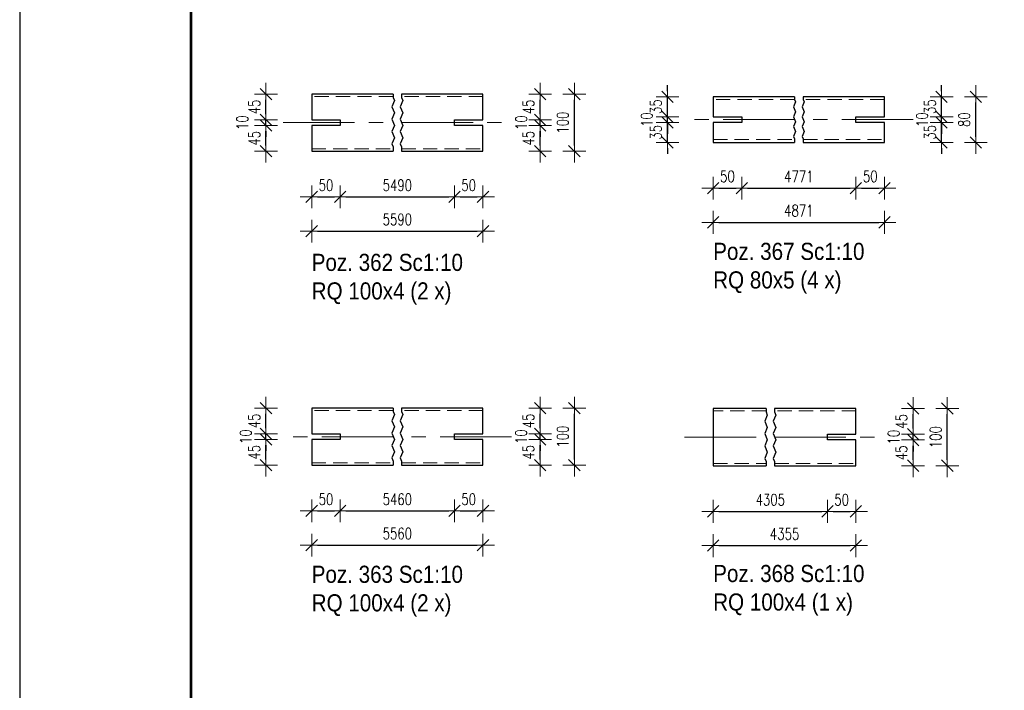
# Model space of a CAD drawing. Header units: millimetres. Extents: x -101 to 461, y 7003 to 7376.
# Tile 2 of 10: x -95 to 77, y 7121 to 7238. Entities that reach past the tile are written whole.
import ezdxf

# ---------------------------------------------------------------- set-up
doc = ezdxf.new("R2010")
doc.units = ezdxf.units.MM
doc.header["$LTSCALE"] = 10
doc.linetypes.add('HIDDEN', pattern=[0.375, 0.25, -0.125])
doc.linetypes.add('MITTE', pattern=[2, 1.25, -0.25, 0.25, -0.25])
doc.layers.get('Defpoints').update_dxf_attribs({"color": 1})
doc.layers.add('_FORMATKA', color=8, linetype='Continuous', plot=False)
for name, color, linetype, lineweight in [('_RAMKA', 7, 'Continuous', 35), ('PS_DIM', 4, 'Continuous', 13), ('PS_Hidden', 2, 'HIDDEN', 9), ('PS_Mid', 5, 'MITTE', 15), ('PS_Shape', 161, 'Continuous', 30), ('PS_SOLID', 7, 'Continuous', 30), ('PS_TEXT', 3, 'Continuous', 18)]:
    doc.layers.add(name, color=color, linetype=linetype, lineweight=lineweight)
doc.styles.add('gil', font='txt', dxfattribs={"width": 0.9})
doc.styles.add('simplex', font='simplex.shx', dxfattribs={"width": 0.75})
doc.dimstyles.new('1_10_PRZ_DS1-LS10', dxfattribs={"dimtxt": 2, "dimasz": 1, "dimexe": 2, "dimexo": 5, "dimgap": 1, "dimtad": 1, "dimdec": 0, "dimlfac": 10, "dimtxsty": 'simplex', "dimblk": 'dimznak', "dimcen": 2, "dimse1": 1, "dimse2": 1, "dimclrt": 3, "dimadec": 1, "dimazin": 0, "dimtfac": 1, "dimtdec": 0, "dimtix": 1, "dimtmove": 2, "dimatfit": 3, "dimldrblk": 'dim-grot', "dimfxl": 1, "dimarcsym": 0})

# ---------------------------------------------------------------- blocks, each defined once
blk = doc.blocks.new('*U273')
at = {"layer": '_FORMATKA', "lineweight": -3}
blk.add_lwpolyline([(-550, 0), (0, 0), (0, 297), (-550, 297)], close=True, dxfattribs=at)
at = {"layer": '_RAMKA', "lineweight": -3, "const_width": 0.5}
blk.add_lwpolyline([(-520, 10), (-10, 10), (-10, 287), (-520, 287)], close=True, dxfattribs=at)
blk = doc.blocks.new('dim-grot')
blk.add_hatch(color=256).paths.add_polyline_path([(0, 0), (-2, 0.5), (-2, -0.5)])
blk.add_lwpolyline([(0, 0), (-2, 0.5), (-2, -0.5), (0, 0)])
blk = doc.blocks.new('dimznak')
at = {"color": 0}
for points in [[(0, 2), (0, -2)], [(-2, 0), (2, 0)]]:
    blk.add_lwpolyline(points, dxfattribs=at)
at = {"color": 2}
blk.add_lwpolyline([(1, 1), (-1, -1)], dxfattribs=at)
blk = doc.blocks.new('*D41')
at = {"layer": 'Defpoints', "color": 0, "transparency": 16777216}
for p in [(-52.24, 7220.58), (-44.24, 7220.58), (-39.24, 7219.58)]:
    blk.add_point(p, dxfattribs=at)
at = {"layer": 'PS_DIM', "color": 0, "lineweight": -2, "transparency": 16777216}
for p, q in [((-52.24, 7221.58), (-52.24, 7222.58)), ((-52.24, 7219.58), (-52.24, 7220.58)), ((-52.24, 7218.58), (-52.24, 7217.58))]:
    blk.add_line(p, q, dxfattribs=at)
for p, rotation in [((-52.24, 7220.58), 270), ((-52.24, 7219.58), 90)]:
    blk.add_blockref('dimznak', p, dxfattribs=dict(at, rotation=rotation))
at = {"layer": 'PS_DIM', "color": 3, "transparency": 16777216, "insert": (-56.38, 7220.08), "char_height": 2, "attachment_point": 5, "rotation": 90, "style": 'simplex'}
blk.add_mtext('10', dxfattribs=at)
blk = doc.blocks.new('*D44')
at = {"layer": 'Defpoints', "color": 0, "transparency": 16777216}
for p in [(-19.24, 7220.58), (-14.24, 7219.58), (-4.24, 7220.58)]:
    blk.add_point(p, dxfattribs=at)
at = {"layer": 'PS_DIM', "color": 0, "lineweight": -2, "transparency": 16777216}
for p, q in [((-4.24, 7221.58), (-4.24, 7222.58)), ((-4.24, 7219.58), (-4.24, 7220.58)), ((-4.24, 7218.58), (-4.24, 7217.58))]:
    blk.add_line(p, q, dxfattribs=at)
for p, rotation in [((-4.24, 7220.58), 270), ((-4.24, 7219.58), 90)]:
    blk.add_blockref('dimznak', p, dxfattribs=dict(at, rotation=rotation))
at = {"layer": 'PS_DIM', "color": 3, "transparency": 16777216, "insert": (-7.54, 7220.08), "char_height": 2, "attachment_point": 5, "rotation": 90, "style": 'simplex'}
blk.add_mtext('10', dxfattribs=at)
blk = doc.blocks.new('*D46')
at = {"layer": 'Defpoints', "color": 0, "transparency": 16777216}
for p in [(-14.24, 7225.08), (1.76, 7225.08), (-14.24, 7215.08)]:
    blk.add_point(p, dxfattribs=at)
at = {"layer": 'PS_DIM', "color": 0, "lineweight": -2, "transparency": 16777216}
blk.add_line((1.76, 7216.08), (1.76, 7224.08), dxfattribs=at)
for p, rotation in [((1.76, 7225.08), 90), ((1.76, 7215.08), 270)]:
    blk.add_blockref('dimznak', p, dxfattribs=dict(at, rotation=rotation))
at = {"layer": 'PS_DIM', "color": 3, "transparency": 16777216, "insert": (-0.28, 7220.08), "char_height": 2, "attachment_point": 5, "rotation": 90, "style": 'simplex'}
blk.add_mtext('100', dxfattribs=at)
blk = doc.blocks.new('*D52')
at = {"layer": 'Defpoints', "color": 0, "transparency": 16777216}
for p in [(-52.24, 7165.58), (-44.24, 7165.58), (-39.24, 7164.58)]:
    blk.add_point(p, dxfattribs=at)
at = {"layer": 'PS_DIM', "color": 0, "lineweight": -2, "transparency": 16777216}
for p, q in [((-52.24, 7166.58), (-52.24, 7167.58)), ((-52.24, 7164.58), (-52.24, 7165.58)), ((-52.24, 7163.58), (-52.24, 7162.58))]:
    blk.add_line(p, q, dxfattribs=at)
for p, rotation in [((-52.24, 7165.58), 270), ((-52.24, 7164.58), 90)]:
    blk.add_blockref('dimznak', p, dxfattribs=dict(at, rotation=rotation))
at = {"layer": 'PS_DIM', "color": 3, "transparency": 16777216, "insert": (-55.79, 7165.08), "char_height": 2, "attachment_point": 5, "rotation": 90, "style": 'simplex'}
blk.add_mtext('10', dxfattribs=at)
blk = doc.blocks.new('*D55')
at = {"layer": 'Defpoints', "color": 0, "transparency": 16777216}
for p in [(-19.24, 7165.58), (-14.24, 7164.58), (-4.24, 7165.58)]:
    blk.add_point(p, dxfattribs=at)
at = {"layer": 'PS_DIM', "color": 0, "lineweight": -2, "transparency": 16777216}
for p, q in [((-4.24, 7166.58), (-4.24, 7167.58)), ((-4.24, 7164.58), (-4.24, 7165.58)), ((-4.24, 7163.58), (-4.24, 7162.58))]:
    blk.add_line(p, q, dxfattribs=at)
for p, rotation in [((-4.24, 7165.58), 270), ((-4.24, 7164.58), 90)]:
    blk.add_blockref('dimznak', p, dxfattribs=dict(at, rotation=rotation))
at = {"layer": 'PS_DIM', "color": 3, "transparency": 16777216, "insert": (-7.56, 7165.08), "char_height": 2, "attachment_point": 5, "rotation": 90, "style": 'simplex'}
blk.add_mtext('10', dxfattribs=at)
blk = doc.blocks.new('*D57')
at = {"layer": 'Defpoints', "color": 0, "transparency": 16777216}
for p in [(-14.24, 7170.08), (1.76, 7170.08), (-14.24, 7160.08)]:
    blk.add_point(p, dxfattribs=at)
at = {"layer": 'PS_DIM', "color": 0, "lineweight": -2, "transparency": 16777216}
blk.add_line((1.76, 7161.08), (1.76, 7169.08), dxfattribs=at)
for p, rotation in [((1.76, 7170.08), 90), ((1.76, 7160.08), 270)]:
    blk.add_blockref('dimznak', p, dxfattribs=dict(at, rotation=rotation))
at = {"layer": 'PS_DIM', "color": 3, "transparency": 16777216, "insert": (-0.28, 7165.08), "char_height": 2, "attachment_point": 5, "rotation": 90, "style": 'simplex'}
blk.add_mtext('100', dxfattribs=at)
blk = doc.blocks.new('*D559')
at = {"layer": 'Defpoints', "color": 0, "transparency": 16777216}
for p in [(18.07, 7220.12), (31.07, 7220.12), (26.07, 7216.62)]:
    blk.add_point(p, dxfattribs=at)
at = {"layer": 'PS_DIM', "color": 0, "lineweight": -2, "transparency": 16777216}
for p, q in [((18.07, 7221.12), (18.07, 7222.12)), ((18.07, 7216.62), (18.07, 7220.12)), ((18.07, 7215.62), (18.07, 7214.62))]:
    blk.add_line(p, q, dxfattribs=at)
for p, rotation in [((18.07, 7220.12), 270), ((18.07, 7216.62), 90)]:
    blk.add_blockref('dimznak', p, dxfattribs=dict(at, rotation=rotation))
at = {"layer": 'PS_DIM', "color": 3, "transparency": 16777216, "insert": (16.03, 7218.37), "char_height": 2, "attachment_point": 5, "rotation": 90, "style": 'simplex'}
blk.add_mtext('35', dxfattribs=at)
blk = doc.blocks.new('*D560')
at = {"layer": 'Defpoints', "color": 0, "transparency": 16777216}
for p in [(18.07, 7221.12), (26.07, 7221.12), (31.07, 7220.12)]:
    blk.add_point(p, dxfattribs=at)
at = {"layer": 'PS_DIM', "color": 0, "lineweight": -2, "transparency": 16777216}
for p, q in [((18.07, 7222.12), (18.07, 7223.12)), ((18.07, 7220.12), (18.07, 7221.12)), ((18.07, 7219.12), (18.07, 7218.12))]:
    blk.add_line(p, q, dxfattribs=at)
for p, rotation in [((18.07, 7221.12), 270), ((18.07, 7220.12), 90)]:
    blk.add_blockref('dimznak', p, dxfattribs=dict(at, rotation=rotation))
at = {"layer": 'PS_DIM', "color": 3, "transparency": 16777216, "insert": (14.44, 7220.62), "char_height": 2, "attachment_point": 5, "rotation": 90, "style": 'simplex'}
blk.add_mtext('10', dxfattribs=at)
blk = doc.blocks.new('*D561')
at = {"layer": 'Defpoints', "color": 0, "transparency": 16777216}
for p in [(18.07, 7224.62), (26.07, 7224.62), (26.07, 7221.12)]:
    blk.add_point(p, dxfattribs=at)
at = {"layer": 'PS_DIM', "color": 0, "lineweight": -2, "transparency": 16777216}
for p, q in [((18.07, 7225.62), (18.07, 7226.62)), ((18.07, 7221.12), (18.07, 7224.62)), ((18.07, 7220.12), (18.07, 7219.12))]:
    blk.add_line(p, q, dxfattribs=at)
for p, rotation in [((18.07, 7224.62), 270), ((18.07, 7221.12), 90)]:
    blk.add_blockref('dimznak', p, dxfattribs=dict(at, rotation=rotation))
at = {"layer": 'PS_DIM', "color": 3, "transparency": 16777216, "insert": (16.03, 7222.87), "char_height": 2, "attachment_point": 5, "rotation": 90, "style": 'simplex'}
blk.add_mtext('35', dxfattribs=at)
blk = doc.blocks.new('*D562')
at = {"layer": 'Defpoints', "color": 0, "transparency": 16777216}
for p in [(56.07, 7220.12), (66.07, 7220.12), (56.07, 7216.62)]:
    blk.add_point(p, dxfattribs=at)
at = {"layer": 'PS_DIM', "color": 0, "lineweight": -2, "transparency": 16777216}
for p, q in [((66.07, 7221.12), (66.07, 7222.12)), ((66.07, 7216.62), (66.07, 7220.12)), ((66.07, 7215.62), (66.07, 7214.62))]:
    blk.add_line(p, q, dxfattribs=at)
for p, rotation in [((66.07, 7220.12), 270), ((66.07, 7216.62), 90)]:
    blk.add_blockref('dimznak', p, dxfattribs=dict(at, rotation=rotation))
at = {"layer": 'PS_DIM', "color": 3, "transparency": 16777216, "insert": (64.03, 7218.37), "char_height": 2, "attachment_point": 5, "rotation": 90, "style": 'simplex'}
blk.add_mtext('35', dxfattribs=at)
blk = doc.blocks.new('*D563')
at = {"layer": 'Defpoints', "color": 0, "transparency": 16777216}
for p in [(51.07, 7221.12), (66.07, 7221.12), (56.07, 7220.12)]:
    blk.add_point(p, dxfattribs=at)
at = {"layer": 'PS_DIM', "color": 0, "lineweight": -2, "transparency": 16777216}
for p, q in [((66.07, 7222.12), (66.07, 7223.12)), ((66.07, 7220.12), (66.07, 7221.12)), ((66.07, 7219.12), (66.07, 7218.12))]:
    blk.add_line(p, q, dxfattribs=at)
for p, rotation in [((66.07, 7221.12), 270), ((66.07, 7220.12), 90)]:
    blk.add_blockref('dimznak', p, dxfattribs=dict(at, rotation=rotation))
at = {"layer": 'PS_DIM', "color": 3, "transparency": 16777216, "insert": (62.65, 7220.62), "char_height": 2, "attachment_point": 5, "rotation": 90, "style": 'simplex'}
blk.add_mtext('10', dxfattribs=at)
blk = doc.blocks.new('*D564')
at = {"layer": 'Defpoints', "color": 0, "transparency": 16777216}
for p in [(56.07, 7224.62), (66.07, 7224.62), (51.07, 7221.12)]:
    blk.add_point(p, dxfattribs=at)
at = {"layer": 'PS_DIM', "color": 0, "lineweight": -2, "transparency": 16777216}
for p, q in [((66.07, 7225.62), (66.07, 7226.62)), ((66.07, 7221.12), (66.07, 7224.62)), ((66.07, 7220.12), (66.07, 7219.12))]:
    blk.add_line(p, q, dxfattribs=at)
for p, rotation in [((66.07, 7224.62), 270), ((66.07, 7221.12), 90)]:
    blk.add_blockref('dimznak', p, dxfattribs=dict(at, rotation=rotation))
at = {"layer": 'PS_DIM', "color": 3, "transparency": 16777216, "insert": (64.03, 7222.87), "char_height": 2, "attachment_point": 5, "rotation": 90, "style": 'simplex'}
blk.add_mtext('35', dxfattribs=at)
blk = doc.blocks.new('*D570')
at = {"layer": 'Defpoints', "color": 0, "transparency": 16777216}
for p in [(46.07, 7165.5), (51.07, 7164.5), (61.07, 7165.5)]:
    blk.add_point(p, dxfattribs=at)
at = {"layer": 'PS_DIM', "color": 0, "lineweight": -2, "transparency": 16777216}
for p, q in [((61.07, 7166.5), (61.07, 7167.5)), ((61.07, 7164.5), (61.07, 7165.5)), ((61.07, 7163.5), (61.07, 7162.5))]:
    blk.add_line(p, q, dxfattribs=at)
for p, rotation in [((61.07, 7165.5), 270), ((61.07, 7164.5), 90)]:
    blk.add_blockref('dimznak', p, dxfattribs=dict(at, rotation=rotation))
at = {"layer": 'PS_DIM', "color": 3, "transparency": 16777216, "insert": (57.68, 7165), "char_height": 2, "attachment_point": 5, "rotation": 90, "style": 'simplex'}
blk.add_mtext('10', dxfattribs=at)
blk = doc.blocks.new('*X286')
at = {"color": 3, "style": 'gil', "width": 0.9}
for s, p in [('Poz. 362 Sc1:10', (-44.24, 7194.11)), ('RQ 100x4 (2 x)', (-44.24, 7189.11))]:
    blk.add_text(s, height=3, dxfattribs=at).set_placement(p)
blk = doc.blocks.new('*X287')
at = {"color": 1}
for p, q in [((-29.99, 7225.08), (-29.99, 7224.49)), ((-29.99, 7224.49), (-29.76, 7223.95)), ((-28.49, 7225.08), (-28.49, 7224.49)), ((-28.49, 7224.49), (-28.26, 7223.95)), ((-29.76, 7223.95), (-30.22, 7222.86)), ((-30.22, 7222.86), (-29.76, 7221.78)), ((-28.26, 7223.95), (-28.72, 7222.86)), ((-28.72, 7222.86), (-28.26, 7221.78)), ((-29.76, 7221.78), (-30.22, 7220.7)), ((-28.26, 7221.78), (-28.72, 7220.7)), ((-30.22, 7220.7), (-29.76, 7219.61)), ((-29.76, 7219.61), (-30.22, 7218.53)), ((-28.72, 7220.7), (-28.26, 7219.61)), ((-28.26, 7219.61), (-28.72, 7218.53)), ((-30.22, 7218.53), (-29.76, 7217.45)), ((-28.72, 7218.53), (-28.26, 7217.45)), ((-29.76, 7217.45), (-30.22, 7216.36)), ((-30.22, 7216.36), (-29.99, 7215.82)), ((-28.26, 7217.45), (-28.72, 7216.36)), ((-28.72, 7216.36), (-28.49, 7215.82)), ((-29.99, 7215.82), (-29.99, 7215.08)), ((-28.49, 7215.82), (-28.49, 7215.08))]:
    blk.add_line(p, q, dxfattribs=at)
at = {"layer": 'PS_Hidden', "color": 2, "linetype": 'HIDDEN'}
for p, q in [((-29.99, 7224.68), (-44.24, 7224.68)), ((-14.24, 7224.68), (-28.49, 7224.68)), ((-44.24, 7215.48), (-29.99, 7215.48)), ((-28.49, 7215.48), (-14.24, 7215.48))]:
    blk.add_line(p, q, dxfattribs=at)
at = {"layer": 'PS_Mid', "color": 5, "linetype": 'MITTE'}
for p, q in [((-49.24, 7220.08), (-29.99, 7220.08)), ((-28.49, 7220.08), (-9.24, 7220.08))]:
    blk.add_line(p, q, dxfattribs=at)
at = {"layer": 'PS_SOLID', "color": 7, "linetype": 'Continuous'}
for p, q in [((-29.99, 7225.08), (-44.24, 7225.08)), ((-44.24, 7225.08), (-44.24, 7220.58)), ((-14.24, 7225.08), (-28.49, 7225.08)), ((-14.24, 7220.58), (-14.24, 7225.08)), ((-44.24, 7220.58), (-39.24, 7220.58)), ((-39.24, 7219.58), (-44.24, 7219.58)), ((-44.24, 7219.58), (-44.24, 7215.08)), ((-39.24, 7220.58), (-39.24, 7219.58)), ((-19.24, 7219.58), (-19.24, 7220.58)), ((-19.24, 7220.58), (-14.24, 7220.58)), ((-14.24, 7219.58), (-19.24, 7219.58)), ((-14.24, 7215.08), (-14.24, 7219.58)), ((-44.24, 7215.08), (-29.99, 7215.08)), ((-28.49, 7215.08), (-14.24, 7215.08))]:
    blk.add_line(p, q, dxfattribs=at)
blk = doc.blocks.new('*X288')
at = {"color": 3, "style": 'gil', "width": 0.9}
for s, p in [('Poz. 363 Sc1:10', (-44.24, 7139.48)), ('RQ 100x4 (2 x)', (-44.24, 7134.48))]:
    blk.add_text(s, height=3, dxfattribs=at).set_placement(p)
blk = doc.blocks.new('*X289')
at = {"color": 1}
for p, q in [((-29.99, 7170.08), (-29.99, 7169.49)), ((-29.99, 7169.49), (-29.76, 7168.95)), ((-28.49, 7170.08), (-28.49, 7169.49)), ((-28.49, 7169.49), (-28.26, 7168.95)), ((-29.76, 7168.95), (-30.22, 7167.86)), ((-30.22, 7167.86), (-29.76, 7166.78)), ((-28.26, 7168.95), (-28.72, 7167.86)), ((-28.72, 7167.86), (-28.26, 7166.78)), ((-29.76, 7166.78), (-30.22, 7165.7)), ((-28.26, 7166.78), (-28.72, 7165.7)), ((-30.22, 7165.7), (-29.76, 7164.61)), ((-29.76, 7164.61), (-30.22, 7163.53)), ((-28.72, 7165.7), (-28.26, 7164.61)), ((-28.26, 7164.61), (-28.72, 7163.53)), ((-30.22, 7163.53), (-29.76, 7162.45)), ((-29.76, 7162.45), (-30.22, 7161.36)), ((-28.72, 7163.53), (-28.26, 7162.45)), ((-28.26, 7162.45), (-28.72, 7161.36)), ((-30.22, 7161.36), (-29.99, 7160.82)), ((-29.99, 7160.82), (-29.99, 7160.08)), ((-28.72, 7161.36), (-28.49, 7160.82)), ((-28.49, 7160.82), (-28.49, 7160.08))]:
    blk.add_line(p, q, dxfattribs=at)
at = {"layer": 'PS_Hidden', "color": 2, "linetype": 'HIDDEN'}
for p, q in [((-29.99, 7169.68), (-44.24, 7169.68)), ((-14.24, 7169.68), (-28.49, 7169.68)), ((-44.24, 7160.48), (-29.99, 7160.48)), ((-28.49, 7160.48), (-14.24, 7160.48))]:
    blk.add_line(p, q, dxfattribs=at)
at = {"layer": 'PS_Mid', "color": 5, "linetype": 'MITTE'}
for p, q in [((-29.99, 7165.08), (-49.24, 7165.08)), ((-9.24, 7165.08), (-28.49, 7165.08))]:
    blk.add_line(p, q, dxfattribs=at)
at = {"layer": 'PS_SOLID', "color": 7, "linetype": 'Continuous'}
for p, q in [((-29.99, 7170.08), (-44.24, 7170.08)), ((-44.24, 7170.08), (-44.24, 7165.58)), ((-14.24, 7170.08), (-28.49, 7170.08)), ((-14.24, 7165.58), (-14.24, 7170.08)), ((-44.24, 7165.58), (-39.24, 7165.58)), ((-39.24, 7164.58), (-44.24, 7164.58)), ((-44.24, 7164.58), (-44.24, 7160.08)), ((-39.24, 7165.58), (-39.24, 7164.58)), ((-19.24, 7164.58), (-19.24, 7165.58)), ((-19.24, 7165.58), (-14.24, 7165.58)), ((-14.24, 7164.58), (-19.24, 7164.58)), ((-14.24, 7160.08), (-14.24, 7164.58)), ((-44.24, 7160.08), (-29.99, 7160.08)), ((-28.49, 7160.08), (-14.24, 7160.08))]:
    blk.add_line(p, q, dxfattribs=at)
blk = doc.blocks.new('*X296')
at = {"color": 3, "style": 'gil', "width": 0.9}
for s, p in [('Poz. 367 Sc1:10', (32.98, 7196.04)), ('RQ 80x5 (4 x)', (32.98, 7191.04))]:
    blk.add_text(s, height=3, dxfattribs=at).set_placement(p)
blk = doc.blocks.new('*X297')
at = {"color": 1}
for p, q in [((47.23, 7224.62), (47.23, 7224.15)), ((48.73, 7224.62), (48.73, 7224.15)), ((47.41, 7223.72), (47.04, 7222.85)), ((47.04, 7222.85), (47.41, 7221.98)), ((47.23, 7224.15), (47.41, 7223.72)), ((48.91, 7223.72), (48.54, 7222.85)), ((48.54, 7222.85), (48.91, 7221.98)), ((48.73, 7224.15), (48.91, 7223.72)), ((47.41, 7221.98), (47.04, 7221.12)), ((47.04, 7221.12), (47.41, 7220.25)), ((48.91, 7221.98), (48.54, 7221.12)), ((48.54, 7221.12), (48.91, 7220.25)), ((47.41, 7220.25), (47.04, 7219.38)), ((47.04, 7219.38), (47.41, 7218.52)), ((48.91, 7220.25), (48.54, 7219.38)), ((48.54, 7219.38), (48.91, 7218.52)), ((47.41, 7218.52), (47.04, 7217.65)), ((47.04, 7217.65), (47.23, 7217.22)), ((48.91, 7218.52), (48.54, 7217.65)), ((48.54, 7217.65), (48.73, 7217.22)), ((47.23, 7217.22), (47.23, 7216.62)), ((48.73, 7217.22), (48.73, 7216.62))]:
    blk.add_line(p, q, dxfattribs=at)
at = {"layer": 'PS_Hidden', "color": 2, "linetype": 'HIDDEN'}
for p, q in [((47.23, 7224.12), (32.98, 7224.12)), ((62.98, 7224.12), (48.73, 7224.12)), ((32.98, 7217.12), (47.23, 7217.12)), ((48.73, 7217.12), (62.98, 7217.12))]:
    blk.add_line(p, q, dxfattribs=at)
at = {"layer": 'PS_Mid', "color": 5, "linetype": 'MITTE'}
for p, q in [((47.23, 7220.62), (27.98, 7220.62)), ((67.98, 7220.62), (48.73, 7220.62))]:
    blk.add_line(p, q, dxfattribs=at)
at = {"layer": 'PS_SOLID', "color": 7, "linetype": 'Continuous'}
for p, q in [((47.23, 7224.62), (32.98, 7224.62)), ((32.98, 7224.62), (32.98, 7221.12)), ((62.98, 7224.62), (48.73, 7224.62)), ((62.98, 7221.12), (62.98, 7224.62)), ((32.98, 7221.12), (37.98, 7221.12)), ((37.98, 7221.12), (37.98, 7220.12)), ((57.98, 7220.12), (57.98, 7221.12)), ((57.98, 7221.12), (62.98, 7221.12)), ((37.98, 7220.12), (32.98, 7220.12)), ((32.98, 7220.12), (32.98, 7216.62)), ((62.98, 7220.12), (57.98, 7220.12)), ((62.98, 7216.62), (62.98, 7220.12)), ((32.98, 7216.62), (47.23, 7216.62)), ((48.73, 7216.62), (62.98, 7216.62))]:
    blk.add_line(p, q, dxfattribs=at)
blk = doc.blocks.new('*X298')
at = {"color": 3, "style": 'gil', "width": 0.9}
for s, p in [('Poz. 368 Sc1:10', (32.98, 7139.62)), ('RQ 100x4 (1 x)', (32.98, 7134.62))]:
    blk.add_text(s, height=3, dxfattribs=at).set_placement(p)
blk = doc.blocks.new('*X299')
at = {"color": 1}
for p, q in [((42.23, 7170), (42.23, 7169.41)), ((42.23, 7169.41), (42.45, 7168.87)), ((43.73, 7170), (43.73, 7169.41)), ((43.73, 7169.41), (43.95, 7168.87)), ((42.45, 7168.87), (42, 7167.78)), ((42, 7167.78), (42.45, 7166.7)), ((43.95, 7168.87), (43.5, 7167.78)), ((43.5, 7167.78), (43.95, 7166.7)), ((42.45, 7166.7), (42, 7165.62)), ((43.95, 7166.7), (43.5, 7165.62)), ((42, 7165.62), (42.45, 7164.53)), ((42.45, 7164.53), (42, 7163.45)), ((43.5, 7165.62), (43.95, 7164.53)), ((43.95, 7164.53), (43.5, 7163.45)), ((42, 7163.45), (42.45, 7162.37)), ((43.5, 7163.45), (43.95, 7162.37)), ((42.45, 7162.37), (42, 7161.28)), ((42, 7161.28), (42.23, 7160.74)), ((42.23, 7160.74), (42.23, 7160)), ((43.95, 7162.37), (43.5, 7161.28)), ((43.5, 7161.28), (43.73, 7160.74)), ((43.73, 7160.74), (43.73, 7160))]:
    blk.add_line(p, q, dxfattribs=at)
at = {"layer": 'PS_Hidden', "color": 2, "linetype": 'HIDDEN'}
for p, q in [((42.23, 7169.6), (32.98, 7169.6)), ((57.98, 7169.6), (43.73, 7169.6)), ((32.98, 7160.4), (42.23, 7160.4)), ((43.73, 7160.4), (57.98, 7160.4))]:
    blk.add_line(p, q, dxfattribs=at)
at = {"layer": 'PS_Mid', "color": 5, "linetype": 'MITTE'}
for p, q in [((27.98, 7165), (42.23, 7165)), ((43.73, 7165), (62.98, 7165))]:
    blk.add_line(p, q, dxfattribs=at)
at = {"layer": 'PS_SOLID', "color": 7, "linetype": 'Continuous'}
for p, q in [((42.23, 7170), (32.98, 7170)), ((32.98, 7170), (32.98, 7160)), ((57.98, 7170), (43.73, 7170)), ((57.98, 7165.5), (57.98, 7170)), ((52.98, 7164.5), (52.98, 7165.5)), ((52.98, 7165.5), (57.98, 7165.5)), ((57.98, 7164.5), (52.98, 7164.5)), ((57.98, 7160), (57.98, 7164.5)), ((32.98, 7160), (42.23, 7160)), ((43.73, 7160), (57.98, 7160))]:
    blk.add_line(p, q, dxfattribs=at)

msp = doc.modelspace()

# ---------------------------------------------------------------- block references
at = {"layer": 'PS_DIM'}
msp.add_blockref('*U273', (454.63, 7003.2), dxfattribs=at)
at = {"layer": 'PS_Shape', "color": 40}
for name, p in [('*X287', (0, 0)), ('*X297', (-6.91, 0)), ('*X289', (0, 0)), ('*X299', (-6.91, 0))]:
    msp.add_blockref(name, p, dxfattribs=at)
at = {"layer": 'PS_TEXT'}
for name, p in [('*X296', (-6.91, 0)), ('*X286', (0, 0)), ('*X288', (0, 0)), ('*X298', (-6.91, 0))]:
    msp.add_blockref(name, p, dxfattribs=at)

# ---------------------------------------------------------------- dimensions: what is measured, and where the dimension line sits
at = {"layer": 'PS_DIM'}
for base, p1, p2, location in [((-52.24, 7225.08), (-44.24, 7220.58), (-44.24, 7225.08), (-54.28, 7222.83)), ((-4.24, 7225.08), (-19.24, 7220.58), (-14.24, 7225.08), (-6.28, 7222.83)), ((72.07, 7224.62), (56.07, 7216.62), (56.07, 7224.62), (70.03, 7220.62)), ((-52.24, 7219.58), (-44.24, 7215.08), (-39.24, 7219.58), (-54.28, 7217.33)), ((-4.24, 7219.58), (-14.24, 7215.08), (-14.24, 7219.58), (-6.28, 7217.33)), ((-52.24, 7170.08), (-44.24, 7165.58), (-44.24, 7170.08), (-54.28, 7167.83)), ((-4.24, 7170.08), (-19.24, 7165.58), (-14.24, 7170.08), (-6.28, 7167.83)), ((61.07, 7170), (46.07, 7165.5), (51.07, 7170), (59.03, 7167.75)), ((67.07, 7170), (51.07, 7160), (51.07, 7170), (65.03, 7165)), ((-52.24, 7164.58), (-44.24, 7160.08), (-39.24, 7164.58), (-54.28, 7162.33)), ((-4.24, 7164.58), (-14.24, 7160.08), (-14.24, 7164.58), (-6.28, 7162.33)), ((61.07, 7164.5), (51.07, 7160), (51.07, 7164.5), (59.03, 7162.25))]:
    msp.add_linear_dim(base=base, p1=p1, p2=p2, angle=90, location=location, dimstyle='1_10_PRZ_DS1-LS10', dxfattribs=at).render()
for base, p1, p2, picture, middle, dimtype in [((1.76, 7225.08), (-14.24, 7215.08), (-14.24, 7225.08), '*D46', (-0.28, 7220.08), 128), ((18.07, 7224.62), (26.07, 7221.12), (26.07, 7224.62), '*D561', (16.03, 7222.87), 160), ((66.07, 7224.62), (51.07, 7221.12), (56.07, 7224.62), '*D564', (64.03, 7222.87), 160), ((18.07, 7221.12), (31.07, 7220.12), (26.07, 7221.12), '*D560', (14.44, 7220.62), 160), ((66.07, 7221.12), (56.07, 7220.12), (51.07, 7221.12), '*D563', (62.65, 7220.62), 160), ((-52.24, 7220.58), (-39.24, 7219.58), (-44.24, 7220.58), '*D41', (-56.38, 7220.08), 128), ((-4.24, 7220.58), (-14.24, 7219.58), (-19.24, 7220.58), '*D44', (-7.54, 7220.08), 128), ((18.07, 7220.12), (26.07, 7216.62), (31.07, 7220.12), '*D559', (16.03, 7218.37), 160), ((66.07, 7220.12), (56.07, 7216.62), (56.07, 7220.12), '*D562', (64.03, 7218.37), 160), ((1.76, 7170.08), (-14.24, 7160.08), (-14.24, 7170.08), '*D57', (-0.28, 7165.08), 128), ((-52.24, 7165.58), (-39.24, 7164.58), (-44.24, 7165.58), '*D52', (-55.79, 7165.08), 128), ((-4.24, 7165.58), (-14.24, 7164.58), (-19.24, 7165.58), '*D55', (-7.56, 7165.08), 128), ((61.07, 7165.5), (51.07, 7164.5), (46.07, 7165.5), '*D570', (57.68, 7165), 160)]:
    dim = msp.add_linear_dim(base=base, p1=p1, p2=p2, angle=90, dimstyle='1_10_PRZ_DS1-LS10', dxfattribs=at)
    dim.commit()
    dim.dimension.update_dxf_attribs({"geometry": picture, "text_midpoint": middle, "dimtype": dimtype})
for base, p1, p2, location in [((31.07, 7208.62), (26.07, 7216.62), (31.07, 7221.12), (28.57, 7210.66)), ((-39.24, 7207.08), (-44.24, 7215.08), (-39.24, 7220.58), (-41.74, 7209.12)), ((-14.24, 7207.08), (-19.24, 7219.58), (-14.24, 7215.08), (-16.74, 7209.12)), ((56.07, 7208.62), (51.07, 7220.12), (56.07, 7216.62), (53.57, 7210.66)), ((-39.24, 7152.08), (-44.24, 7160.08), (-39.24, 7165.58), (-41.74, 7154.12)), ((-14.24, 7152.08), (-19.24, 7164.58), (-14.24, 7160.08), (-16.74, 7154.12)), ((51.07, 7152), (46.07, 7164.5), (51.07, 7160), (48.57, 7154.04))]:
    msp.add_linear_dim(base=base, p1=p1, p2=p2, location=location, dimstyle='1_10_PRZ_DS1-LS10', dxfattribs=at).render()
for base, p1, p2, location, text in [((51.07, 7208.62), (31.07, 7221.12), (51.07, 7220.12), (41.07, 7210.66), '4771'), ((-19.24, 7207.08), (-39.24, 7220.58), (-19.24, 7219.58), (-29.24, 7209.12), '5490'), ((56.07, 7202.62), (26.07, 7216.62), (56.07, 7216.62), (41.07, 7204.66), '4871'), ((-14.24, 7201.08), (-44.24, 7215.08), (-14.24, 7215.08), (-29.24, 7203.12), '5590'), ((-19.24, 7152.08), (-39.24, 7165.58), (-19.24, 7164.58), (-29.24, 7154.12), '5460'), ((46.07, 7152), (26.07, 7160), (46.07, 7164.5), (36.07, 7154.04), '4305'), ((-14.24, 7146.08), (-44.24, 7160.08), (-14.24, 7160.08), (-29.24, 7148.12), '5560'), ((51.07, 7146), (26.07, 7160), (51.07, 7160), (38.57, 7148.04), '4355')]:
    msp.add_linear_dim(base=base, p1=p1, p2=p2, location=location, text=text, dimstyle='1_10_PRZ_DS1-LS10', dxfattribs=at).render()

doc.saveas('drawing.dxf')
